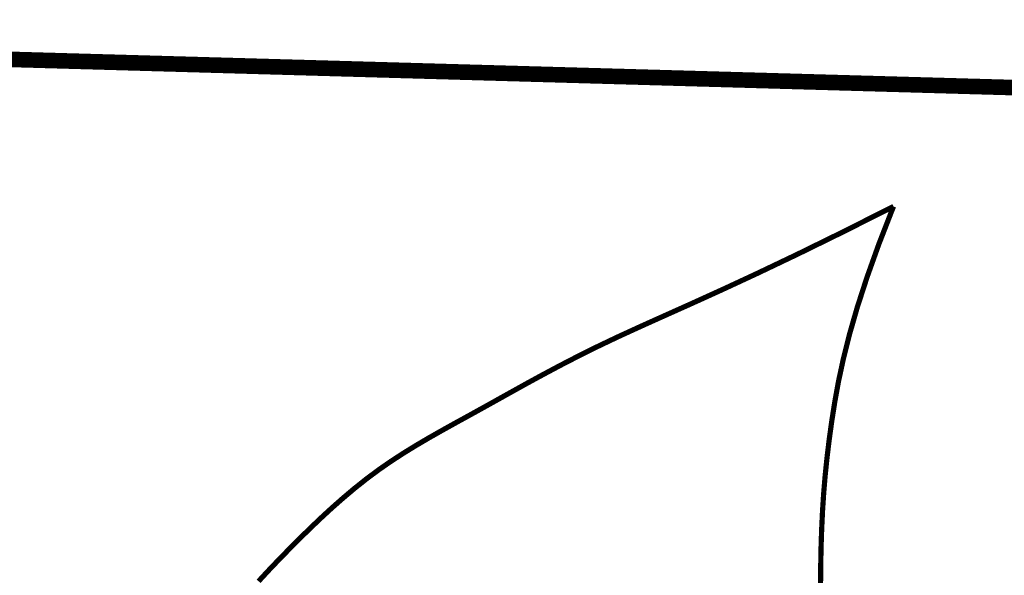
# Model space of a CAD drawing. Header units: feet. Extents: x 32.3 to 40.8, y 4.2 to 15.2.
# Tile 181 of 184: x 39.273 to 39.709, y 6.386 to 6.632. Entities that reach past the tile are written whole.
import ezdxf

# ---------------------------------------------------------------- set-up
doc = ezdxf.new("R2010")
doc.units = ezdxf.units.FT
doc.header["$MEASUREMENT"] = 0
doc.layers.add('BELMONT-BORDER', color=7, linetype='Continuous')
doc.layers.add('FACE', color=7, linetype='Continuous')

msp = doc.modelspace()

# ---------------------------------------------------------------- linework, layer by layer
at = {"layer": 'BELMONT-BORDER', "color": 7, "const_width": 0.00691}
msp.add_lwpolyline([(38.84824, 5.69069), (38.85705, 6.62611), (39.12438, 6.62867), (39.12451, 6.61865), (39.93976, 6.59573), (39.93983, 6.60994), (40.09022, 6.60697)], dxfattribs=at)
at = {"layer": 'FACE', "color": 7, "const_width": 0.0023}
for points in [[(39.65988, 6.54949), (39.6372, 6.53807), (39.61723, 6.52828), (39.59966, 6.51991), (39.58422, 6.51274), (39.57061, 6.50656), (39.55855, 6.50116), (39.54776, 6.49631), (39.53794, 6.49181), (39.52885, 6.48748), (39.52037, 6.48327), (39.51244, 6.47918), (39.50498, 6.47521), (39.49792, 6.47137), (39.49118, 6.46763), (39.48469, 6.46401), (39.47838, 6.4605), (39.47219, 6.45708), (39.46611, 6.45374), (39.46013, 6.45042), (39.45426, 6.44709), (39.4485, 6.4437), (39.44284, 6.44022), (39.43729, 6.43661), (39.43184, 6.43283), (39.4265, 6.42884), (39.42126, 6.42468), (39.41614, 6.42036), (39.41111, 6.41592), (39.4062, 6.41139), (39.40139, 6.4068), (39.39668, 6.40218), (39.39209, 6.39756), (39.38759, 6.39295), (39.38318, 6.38832), (39.37882, 6.38361)], [(39.65988, 6.54949), (39.65346, 6.53301), (39.64818, 6.51823), (39.64387, 6.50496), (39.64043, 6.493), (39.63771, 6.48216), (39.63557, 6.47225), (39.6339, 6.46307), (39.63254, 6.45444), (39.6314, 6.44617), (39.63043, 6.43815), (39.62962, 6.4303), (39.62897, 6.42251), (39.62846, 6.41469), (39.62808, 6.40674), (39.62781, 6.39857), (39.62765, 6.39009), (39.62757, 6.38123)]]:
    msp.add_lwpolyline(points, dxfattribs=at)

doc.saveas('drawing.dxf')
